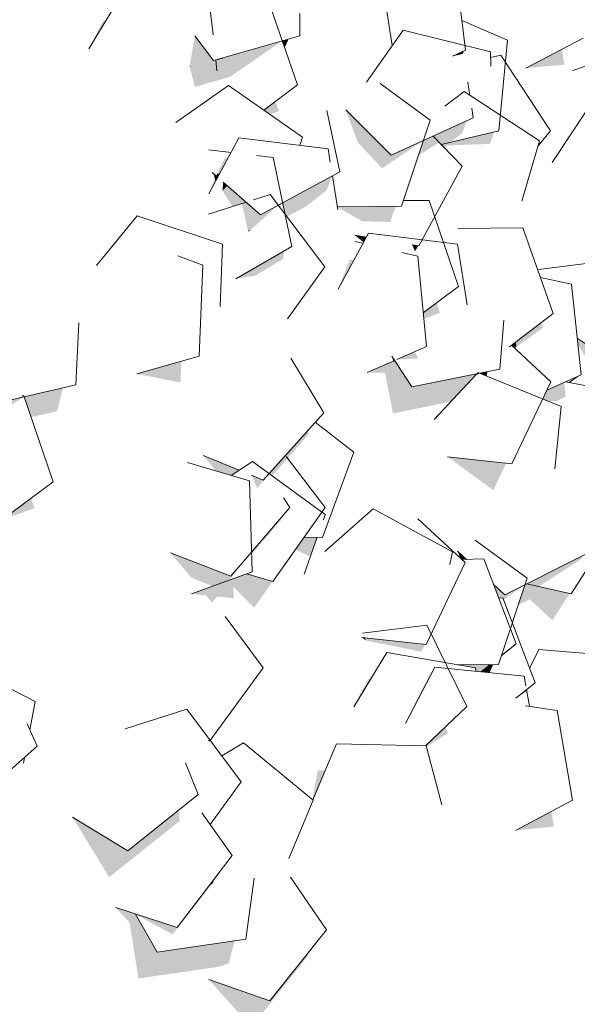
# Model space of a CAD drawing. Header units: millimetres. Extents: x 7522813 to 7573737, y -9734 to 10800.
# Tile 44 of 71: x 7541174 to 7541714, y 3302 to 4256. Entities that reach past the tile are written whole.
import ezdxf

# ---------------------------------------------------------------- set-up
doc = ezdxf.new("R2010")
doc.units = ezdxf.units.MM
doc.header["$MEASUREMENT"] = 0
doc.layers.add('Nowe_2025-10-27 Żywopłot', color=7, linetype='Continuous')
doc.layers.add('Nowe_280-A Dachy Powłoki', color=7, linetype='Continuous')
for name, color, linetype, lineweight, true_color in [('Nowe_2025-10-27 Żywopłot_Nr_pióra__81', 7, 'Continuous', 13, 0x6a6a6a), ('Nowe_2025-10-27 Żywopłot_Nr_pióra__82', 7, 'Continuous', 13, 0xaaaaaa), ('Nowe_280-A Dachy Powłoki_Nr_pióra__81', 7, 'Continuous', 13, 0x6a6a6a)]:
    doc.layers.add(name, color=color, linetype=linetype, lineweight=lineweight, true_color=true_color)

# ---------------------------------------------------------------- blocks, each defined once
blk = doc.blocks.new('ElemPrzekroju_77', base_point=(6982742.06, 0))
at = {"layer": 'Nowe_280-A Dachy Powłoki_Nr_pióra__81', "linetype": 'Continuous', "lineweight": 0, "true_color": 0x1a1a1a}
for points in [[(7541254.73, 4254.95), (7541240.89, 4227.6), (7541257.13, 4254.53)], [(7541339.98, 4210.57), (7541338.69, 4210.24), (7541343.71, 4190.75), (7541377.68, 4200.53), (7541371.49, 4218.45), (7541363.95, 4216.56), (7541365.06, 4206.26)], [(7541371.28, 4219.05), (7541363.9, 4216.93), (7541363.95, 4216.56), (7541371.49, 4218.45)], [(7541664.4, 4209.04), (7541701.93, 4212.34), (7541699.46, 4227.24)], [(7541338.54, 4210.82), (7541338.69, 4210.24), (7541339.98, 4210.57)], [(7541509.95, 4195.27), (7541524.02, 4215.23), (7541523.98, 4215.24)], [(7541421.89, 4176.93), (7541410.38, 4168.31), (7541416.43, 4164.11), (7541425.19, 4167.36)], [(7541506.8, 4151.65), (7541489.9, 4168.42), (7541501.82, 4136.75)], [(7541706.06, 4143.51), (7541690.06, 4117.43), (7541707.12, 4143.28)], [(7541357.1, 4087.03), (7541363.66, 4099.15), (7541362.13, 4106.42), (7541360.32, 4107.99), (7541362.96, 4101.92)], [(7541452.2, 4075.42), (7541428.94, 4078.26), (7541431.27, 4067.16), (7541432.91, 4065)], [(7541509.86, 4074.84), (7541481.68, 4074.67), (7541481.74, 4074.3), (7541506.12, 4060.59), (7541511.42, 4070.3)], [(7541509.93, 4045.28), (7541498.78, 4047.13), (7541507.2, 4040.25)], [(7541482.58, 3994.81), (7541497.86, 4023), (7541493.9, 4023.48)], [(7541397.89, 4013.14), (7541383.51, 4004.89), (7541401.97, 4007.74)], [(7541451.44, 3991.01), (7541433.49, 3966.06), (7541451.59, 3990.8)], [(7541578.02, 3981.42), (7541565.13, 3971.81), (7541565.68, 3966.04), (7541581.32, 3971.8)], [(7541650.6, 3940.34), (7541653.18, 3937.94), (7541655.38, 3938.8), (7541654.86, 3943.58)], [(7541287.42, 3912.59), (7541329.73, 3904.26), (7541330.61, 3924.92)], [(7541537.42, 3925.64), (7541510.73, 3914.01), (7541528.03, 3913.78), (7541535.78, 3874.39), (7541591.79, 3885.64), (7541616.89, 3912.62), (7541553.86, 3899.96)], [(7541619.62, 3913.16), (7541625.7, 3910.69), (7541627.09, 3913.62), (7541627.39, 3914.72)], [(7541178.16, 3890.46), (7541184.92, 3870.64), (7541210.17, 3876.49), (7541215.79, 3899.17)], [(7541680.82, 3888.23), (7541685.79, 3886.2), (7541693.95, 3886.25), (7541692.04, 3900.02), (7541684.87, 3896.78)], [(7541415.6, 3816.05), (7541418.59, 3813.87), (7541420.61, 3816.1), (7541432.19, 3832.46), (7541432.57, 3831.95), (7541434.37, 3836.88)], [(7541386.58, 3819.28), (7541351.87, 3833.58), (7541363.88, 3818.69), (7541378.99, 3814.21)], [(7541645.39, 3826.03), (7541588.58, 3832.3), (7541632.98, 3799.83)], [(7541184.88, 3792.18), (7541156.1, 3770.81), (7541188.19, 3782.48)], [(7541319.92, 3739.25), (7541339.92, 3715.38), (7541339.41, 3731.7)], [(7541606.99, 3732.73), (7541598.3, 3740.75), (7541600.98, 3734.18), (7541602.71, 3732.58)], [(7541393.82, 3718.78), (7541340.43, 3699.31), (7541354.57, 3697.91), (7541360.34, 3691.01), (7541365.36, 3696.83), (7541381.31, 3695.24), (7541380.96, 3706.33), (7541401.08, 3685.98), (7541432.82, 3730.79), (7541432.8, 3730.81), (7541419.16, 3711.55)], [(7541663.87, 3708.42), (7541657.26, 3688.63), (7541668.27, 3694.18), (7541690.37, 3673.76), (7541706.83, 3699.71), (7541665.62, 3709.3)], [(7541508.38, 3656.92), (7541505.49, 3657.24), (7541509.74, 3654.14)], [(7541599.23, 3630.74), (7541597.86, 3630.73), (7541599.33, 3630.47)], [(7541497.78, 3589.78), (7541514.08, 3616.64), (7541511.76, 3617.05)], [(7541391.72, 3602.79), (7541358.57, 3557.33), (7541358.86, 3556.95), (7541391.86, 3602.21)], [(7541548.32, 3575.22), (7541547.81, 3573.79), (7541548.43, 3574.98)], [(7541567.4, 3552.23), (7541567.95, 3552.22), (7541568.24, 3551.12), (7541589.1, 3564.53), (7541586.53, 3569.78), (7541585.9, 3569.84)], [(7541457.57, 3500.21), (7541458.07, 3499.8), (7541470.07, 3528.25), (7541462.84, 3528.39)], [(7541225.19, 3482.84), (7541260.54, 3424.67), (7541328.93, 3479.23), (7541328.31, 3489.88), (7541278.62, 3450.24)], [(7541358.53, 3475.79), (7541358.6, 3475.68), (7541370.53, 3491.74), (7541370.3, 3492.04)], [(7541654.39, 3470.16), (7541691.7, 3473.85), (7541689.16, 3488.53)], [(7541358.58, 3417.78), (7541360.2, 3418.01), (7541361.85, 3420.18), (7541361.51, 3421.62)], [(7541286.05, 3389.1), (7541266.92, 3395.28), (7541280.47, 3380.69), (7541289, 3326.63), (7541367.05, 3337.98), (7541379.64, 3353.76), (7541382.53, 3363.18), (7541307.08, 3352.2)], [(7541357.17, 3325.6), (7541398.41, 3279.5), (7541453.15, 3348.09), (7541452.64, 3350.38), (7541416.49, 3305.07)]]:
    blk.add_hatch(color=250, dxfattribs=at).paths.add_polyline_path(points)
blk = doc.blocks.new('ElemPrzekroju_349', base_point=(6982742.06, 0))
at = {"layer": 'Nowe_2025-10-27 Żywopłot_Nr_pióra__81', "linetype": 'Continuous', "lineweight": 0, "true_color": 0x1a1a1a}
for points in [[(7541361.79, 4216.32), (7541343.75, 4240.17), (7541338.54, 4210.82), (7541365.06, 4206.26), (7541363.9, 4216.93)], [(7541428.55, 4235.54), (7541371.28, 4219.05), (7541377.68, 4200.53)], [(7541428.55, 4235.54), (7541430.86, 4228.85), (7541434.58, 4237.27)], [(7541530.89, 4225.05), (7541523.98, 4215.24), (7541524.02, 4215.23), (7541530.93, 4225.04)], [(7541604.31, 4225.67), (7541593.35, 4220.48), (7541603.61, 4222.9)], [(7541506.8, 4151.65), (7541501.82, 4136.75), (7541525.15, 4111.88), (7541565.26, 4138.81), (7541534.12, 4124.56)], [(7541607.4, 4158.09), (7541574.78, 4143.16), (7541581.63, 4136.05), (7541602.75, 4145.91)], [(7541565.26, 4138.81), (7541560.41, 4124.29), (7541580.71, 4137), (7541574.78, 4143.16)], [(7541581.63, 4136.05), (7541582.55, 4135.09), (7541590.81, 4137.02), (7541602.72, 4145.68), (7541602.75, 4145.91)], [(7541582.55, 4135.09), (7541585.82, 4131.71), (7541588.77, 4134.13), (7541629.6, 4135.55), (7541633.88, 4147.06)], [(7541372.35, 4121.32), (7541365.41, 4107.02), (7541367.43, 4106.12), (7541376.49, 4122.85)], [(7541365.84, 4103.18), (7541362.13, 4106.42), (7541363.66, 4099.15)], [(7541365.41, 4107.02), (7541364.61, 4104.25), (7541365.84, 4103.18), (7541367.43, 4106.12)], [(7541476.46, 4104.34), (7541428.86, 4078.61), (7541428.93, 4078.26), (7541452.2, 4075.42), (7541471.54, 4090.69)], [(7541371.1, 4098.58), (7541370.46, 4090.03), (7541375.23, 4094.97)], [(7541375.23, 4094.97), (7541370.46, 4090.03), (7541380.21, 4074.77), (7541393.52, 4079)], [(7541393.52, 4079), (7541389.27, 4077.65), (7541395.2, 4051.32), (7541398.12, 4052.6), (7541424.43, 4076.21), (7541407.3, 4066.96)], [(7541424.43, 4076.21), (7541425.05, 4075.39), (7541428.86, 4078.61)], [(7541506.12, 4060.59), (7541533.23, 4059.88), (7541535.76, 4068.31), (7541511.42, 4070.3)], [(7541538.81, 4075.02), (7541509.86, 4074.84), (7541511.42, 4070.3), (7541535.76, 4068.31)], [(7541398.12, 4052.6), (7541395.2, 4051.32), (7541395.7, 4050.54)], [(7541560.36, 4036.87), (7541554.35, 4037.87), (7541557, 4031.46)], [(7541397.89, 4013.14), (7541401.97, 4007.74), (7541429.49, 4024.27), (7541429.79, 4031.44)], [(7541654.86, 3943.58), (7541655.38, 3938.8), (7541681.61, 3957.76), (7541679.16, 3962.12)], [(7541714.41, 3947.27), (7541715.12, 3940.68), (7541728.15, 3919.85), (7541741.32, 3929.25)], [(7541539.42, 3926.51), (7541560.12, 3927.59), (7541556.98, 3934.16)], [(7541648.83, 3938.99), (7541650.8, 3940.15), (7541650.6, 3940.34)], [(7541537.42, 3925.64), (7541534.7, 3929.89), (7541535.97, 3925.01)], [(7541616.89, 3912.62), (7541615.27, 3910.87), (7541619.62, 3913.16)], [(7541627.09, 3913.62), (7541625.7, 3910.69), (7541626.37, 3910.41)], [(7541692.04, 3900.02), (7541693.95, 3886.25), (7541703.09, 3890.42), (7541701.79, 3904.43)], [(7541434.37, 3836.88), (7541432.57, 3831.95), (7541433.58, 3830.64), (7541454.32, 3854.69), (7541452.98, 3857.53)], [(7541420.61, 3816.1), (7541433.56, 3830.67), (7541432.19, 3832.46)], [(7541398.6, 3814.33), (7541404.25, 3801.74), (7541415.6, 3816.05), (7541409.87, 3809.69)], [(7541398.86, 3737.82), (7541427.21, 3771.01), (7541426.44, 3772.28), (7541398.78, 3740.19)], [(7541432.8, 3730.81), (7541432.82, 3730.79), (7541441.03, 3742.41), (7541454.69, 3735.99), (7541458, 3742.22), (7541462.25, 3754.23), (7541449.57, 3754.49)], [(7541378.42, 3716.58), (7541339.41, 3731.7), (7541339.92, 3715.38), (7541360.82, 3706.75), (7541376.39, 3712.43), (7541398.78, 3740.19)], [(7541665.62, 3709.3), (7541677.08, 3706.64), (7541719.21, 3733.71), (7541719.01, 3736.2)], [(7541633.21, 3708.52), (7541638.25, 3695.31), (7541642.11, 3695.44), (7541642.81, 3693.59), (7541663.87, 3708.42), (7541644.1, 3698.47)], [(7541508.38, 3656.92), (7541509.74, 3654.14), (7541563.02, 3643.34), (7541567.06, 3650.45)], [(7541640.93, 3639.71), (7541640.38, 3638.07), (7541653.19, 3648.29), (7541652.84, 3649.21)], [(7541599.23, 3630.74), (7541599.33, 3630.47), (7541615.63, 3627.62), (7541615.97, 3624.39), (7541621.06, 3623.86), (7541629.92, 3630.93)], [(7541621.06, 3623.86), (7541629.29, 3623.01), (7541632.94, 3630.95), (7541629.92, 3630.93)], [(7541572.56, 3623.34), (7541560.87, 3600.97), (7541563.86, 3604.7), (7541573.51, 3623.3)], [(7541548.32, 3575.22), (7541548.43, 3574.98), (7541563.86, 3604.7), (7541560.87, 3600.97)], [(7541665.1, 3606.49), (7541654.69, 3598.18), (7541665.31, 3605.33)], [(7541586.56, 3570.47), (7541585.9, 3569.84), (7541586.53, 3569.78)], [(7541358.21, 3556.84), (7541356.62, 3557.32), (7541357.86, 3556.34), (7541358.57, 3557.33)], [(7541326.67, 3375.98), (7541286.05, 3389.1), (7541286.21, 3388.81), (7541322, 3369.37), (7541360.2, 3418.01), (7541358.58, 3417.78)], [(7541367.05, 3337.98), (7541376.83, 3341.52), (7541379.64, 3353.76)]]:
    blk.add_hatch(color=250, dxfattribs=at).paths.add_polyline_path(points)
at = {"layer": 'Nowe_2025-10-27 Żywopłot_Nr_pióra__82', "color": 253, "linetype": 'Continuous', "lineweight": 13, "true_color": 0xaaaaaa}
for p, q in [((7541606.19, 4226.56), (7541595.1, 4314.04)), ((7541272.81, 4280.52), (7541240.89, 4227.6)), ((7541443.27, 4192.93), (7541414.5, 4276.18)), ((7541535.05, 4230.87), (7541528.59, 4272.52)), ((7541361.29, 4241.12), (7541358.64, 4265.77)), ((7541445.53, 4240.43), (7541445.53, 4262.04)), ((7541646.66, 4235.95), (7541602.58, 4255.07)), ((7541343.75, 4240.17), (7541361.79, 4216.32)), ((7541361.79, 4216.32), (7541445.53, 4240.43)), ((7541545.64, 4245.91), (7541509.95, 4195.27)), ((7541630.16, 4224.78), (7541545.64, 4245.91)), ((7541664.4, 4209.04), (7541720.01, 4237.92)), ((7541638.5, 4148.14), (7541646.66, 4235.95)), ((7541593.35, 4220.48), (7541606.19, 4226.56)), ((7541630.63, 4211.02), (7541630.16, 4224.78)), ((7541640.2, 4221.67), (7541630.35, 4219.22)), ((7541688.36, 4148.19), (7541640.2, 4221.67)), ((7541769.53, 4226.91), (7541710.07, 4206.77)), ((7541365.06, 4206.26), (7541363.9, 4216.93)), ((7541376.33, 4192.01), (7541325.11, 4156.16)), ((7541448.09, 4142.07), (7541376.33, 4192.01)), ((7541410.38, 4168.31), (7541443.27, 4192.93)), ((7541571.87, 4158.6), (7541523.35, 4194.15)), ((7541610.3, 4182.51), (7541608.4, 4195.48)), ((7541604.61, 4186.21), (7541585.85, 4172.23)), ((7541677.87, 4138.57), (7541604.61, 4186.21)), ((7541484.11, 4108.47), (7541471.45, 4168.05)), ((7541489.9, 4168.42), (7541534.12, 4124.56)), ((7541613.46, 4160.86), (7541612.07, 4170.33)), ((7541724.14, 4169.08), (7541690.06, 4117.43)), ((7541534.12, 4124.56), (7541613.46, 4160.86)), ((7541543.96, 4075.05), (7541571.87, 4158.6)), ((7541445.46, 4134.08), (7541448.09, 4142.07)), ((7541602.88, 4114), (7541574.78, 4143.16)), ((7541582.55, 4135.09), (7541638.5, 4148.14)), ((7541676.43, 4133.69), (7541688.36, 4148.19)), ((7541386.46, 4141.28), (7541357.1, 4087.03)), ((7541472.89, 4130.73), (7541386.46, 4141.28)), ((7541660.51, 4079.95), (7541677.87, 4138.57)), ((7541378.81, 4127.14), (7541357.23, 4129.68)), ((7541419.66, 4122.31), (7541403.49, 4124.22)), ((7541474.9, 4117.92), (7541472.89, 4130.73)), ((7541437.82, 4036.05), (7541419.66, 4122.31)), ((7541560.77, 4036.8), (7541602.88, 4114)), ((7541360.33, 4107.99), (7541365.84, 4103.18)), ((7541407.3, 4066.96), (7541484.11, 4108.47)), ((7541482.14, 4071.77), (7541476.99, 4104.62)), ((7541371.1, 4098.58), (7541407.3, 4066.96)), ((7541416.73, 4086.39), (7541400.59, 4081.25)), ((7541469.67, 4016.37), (7541416.73, 4086.39)), ((7541393.52, 4079), (7541356.9, 4067.35)), ((7541570.78, 4080.66), (7541545.82, 4080.6)), ((7541599.4, 3997.37), (7541570.78, 4080.66)), ((7541287.81, 4065.73), (7541248.47, 4017.69)), ((7541370.53, 4038.24), (7541287.81, 4065.73)), ((7541481.68, 4074.67), (7541543.96, 4075.05)), ((7541511.98, 4049.05), (7541482.58, 3994.81)), ((7541498.78, 4047.13), (7541509.93, 4045.28)), ((7541598.4, 4038.47), (7541511.98, 4049.05)), ((7541661.61, 4054.23), (7541598.74, 4053.41)), ((7541691.16, 3971.27), (7541661.61, 4054.23)), ((7541368.14, 3977.93), (7541370.53, 4038.24)), ((7541506.64, 4039.2), (7541498.72, 4041.03)), ((7541554.35, 4037.87), (7541560.77, 4036.8)), ((7541607.61, 3979.5), (7541598.4, 4038.47)), ((7541383.51, 4004.89), (7541437.82, 4036.05)), ((7541559.93, 4026.85), (7541544.44, 4030.44)), ((7541351.55, 4017.95), (7541327.03, 4027.18)), ((7541347.81, 3929.83), (7541351.55, 4017.95)), ((7541568.23, 3939.06), (7541559.93, 4026.85)), ((7541739.6, 4021.62), (7541677.24, 4013.7)), ((7541433.49, 3966.06), (7541469.67, 4016.37)), ((7541708.73, 3999.53), (7541678.77, 4006.05)), ((7541718.25, 3911.86), (7541708.73, 3999.53)), ((7541565.13, 3971.81), (7541599.4, 3997.37)), ((7541648.83, 3938.99), (7541691.16, 3971.27)), ((7541639.25, 3917.11), (7541643.08, 3964.78)), ((7541714.41, 3947.27), (7541741.32, 3929.25)), ((7541539.42, 3926.51), (7541568.23, 3939.06)), ((7541688.72, 3904.92), (7541650.6, 3940.34)), ((7541287.42, 3912.59), (7541347.81, 3929.83)), ((7541468.56, 3874.83), (7541436.77, 3927.82)), ((7541510.73, 3914.01), (7541537.42, 3925.64)), ((7541534.7, 3929.89), (7541553.86, 3899.96)), ((7541553.86, 3899.96), (7541639.25, 3917.11)), ((7541618.01, 3913.82), (7541617.58, 3913.35)), ((7541698.78, 3880.91), (7541618.01, 3913.82)), ((7541616.89, 3912.62), (7541575.64, 3868.27)), ((7541651.06, 3825.4), (7541688.72, 3904.92)), ((7541684.87, 3896.78), (7541718.25, 3911.86)), ((7541752.8, 3895.7), (7541703.09, 3905.01)), ((7541714.71, 3910.26), (7541706.47, 3904.38)), ((7541409.87, 3809.69), (7541468.56, 3874.83)), ((7541692.49, 3820.66), (7541698.78, 3880.91)), ((7541497.69, 3836.85), (7541460.38, 3865.75)), ((7541467.51, 3754.12), (7541497.69, 3836.85)), ((7541351.87, 3833.58), (7541386.58, 3819.28)), ((7541399.42, 3827.86), (7541378.99, 3814.21)), ((7541470.06, 3776.31), (7541399.42, 3827.86)), ((7541469.91, 3783.21), (7541432.19, 3832.46)), ((7541588.58, 3832.3), (7541651.06, 3825.4)), ((7541396.62, 3808.97), (7541336.43, 3826.85)), ((7541399.39, 3720.81), (7541396.62, 3808.97)), ((7541398.6, 3814.33), (7541409.87, 3809.69)), ((7541435.69, 3783.01), (7541429.7, 3792.53)), ((7541378.42, 3716.58), (7541435.69, 3783.01)), ((7541419.16, 3711.55), (7541469.91, 3783.21)), ((7541516.65, 3781.71), (7541469.72, 3740.63)), ((7541593.51, 3740.29), (7541516.65, 3781.71)), ((7541468.29, 3771.31), (7541470.06, 3776.31)), ((7541605.61, 3729.88), (7541559.94, 3772.3)), ((7541708.45, 3699.33), (7541755.51, 3773.54)), ((7541449.57, 3754.49), (7541467.51, 3754.12)), ((7541449.62, 3718.53), (7541462.25, 3754.23)), ((7541665.91, 3714.53), (7541615.49, 3751.46)), ((7541319.92, 3739.25), (7541378.42, 3716.58)), ((7541590.87, 3727.82), (7541593.51, 3740.29)), ((7541598.3, 3740.75), (7541606.99, 3732.73)), ((7541623.74, 3733.32), (7541602.71, 3732.58)), ((7541655.15, 3651.06), (7541623.74, 3733.32)), ((7541644.1, 3698.47), (7541722.05, 3737.73)), ((7541567.97, 3650.35), (7541605.61, 3729.88)), ((7541340.43, 3699.31), (7541399.39, 3720.81)), ((7541393.82, 3718.78), (7541419.16, 3711.55)), ((7541638.02, 3630.98), (7541665.91, 3714.53)), ((7541633.21, 3708.52), (7541644.1, 3698.47)), ((7541665.62, 3709.3), (7541708.45, 3699.33)), ((7541642.11, 3695.44), (7541638.25, 3695.31)), ((7541673.48, 3613.16), (7541642.11, 3695.44)), ((7541409.94, 3627.78), (7541372.9, 3677.51)), ((7541568.54, 3669.13), (7541506.15, 3661.48)), ((7541607.18, 3590.1), (7541568.54, 3669.13)), ((7541505.49, 3657.24), (7541567.97, 3650.35)), ((7541640.93, 3639.71), (7541655.15, 3651.06)), ((7541529.84, 3642.62), (7541497.78, 3589.78)), ((7541615.63, 3627.62), (7541529.84, 3642.62)), ((7541677.18, 3645.38), (7541668.15, 3627.13)), ((7541763.94, 3638.15), (7541677.18, 3645.38)), ((7541358.21, 3556.84), (7541409.94, 3627.78)), ((7541576.22, 3628.51), (7541547.81, 3573.79)), ((7541662.82, 3619.53), (7541576.22, 3628.51)), ((7541597.86, 3630.73), (7541638.02, 3630.98)), ((7541615.97, 3624.39), (7541615.63, 3627.62)), ((7541621.06, 3623.86), (7541629.92, 3630.93)), ((7541664.46, 3610.16), (7541662.82, 3619.53)), ((7541654.69, 3598.18), (7541673.48, 3613.16)), ((7541667.92, 3590.41), (7541665.1, 3606.49)), ((7541567.4, 3552.23), (7541607.18, 3590.1)), ((7541694.73, 3586.29), (7541664.14, 3591)), ((7541335.92, 3587.52), (7541276.02, 3568.69)), ((7541388.61, 3517.31), (7541335.92, 3587.52)), ((7541709.79, 3499.42), (7541694.73, 3586.29)), ((7541356.62, 3557.32), (7541358.21, 3556.84)), ((7541390.8, 3555.02), (7541369.69, 3542.52)), ((7541458.44, 3499.5), (7541390.8, 3555.02)), ((7541480.92, 3553.97), (7541458.07, 3499.8)), ((7541567.95, 3552.22), (7541480.92, 3553.97)), ((7541582.95, 3494.83), (7541567.95, 3552.22)), ((7541347.01, 3504.8), (7541334.6, 3535.73)), ((7541358.53, 3475.79), (7541388.61, 3517.31)), ((7541278.62, 3450.24), (7541347.01, 3504.8)), ((7541434.78, 3442.8), (7541458.44, 3499.5)), ((7541654.39, 3470.16), (7541709.79, 3499.42)), ((7541379.93, 3445.75), (7541350.4, 3487.2)), ((7541225.19, 3482.84), (7541278.62, 3450.24)), ((7541326.67, 3375.98), (7541379.93, 3445.75)), ((7541393.25, 3364.74), (7541401.17, 3423.97)), ((7541471.23, 3373.66), (7541436.36, 3424.83)), ((7541266.92, 3395.28), (7541326.67, 3375.98)), ((7541286.05, 3389.1), (7541307.08, 3352.2)), ((7541416.49, 3305.07), (7541471.23, 3373.66)), ((7541307.08, 3352.2), (7541393.25, 3364.74)), ((7541357.17, 3325.6), (7541416.49, 3305.07))]:
    blk.add_line(p, q, dxfattribs=at)
blk = doc.blocks.new('ElemPrzekroju_350', base_point=(6982742.06, 0))
at = {"layer": 'Nowe_2025-10-27 Żywopłot_Nr_pióra__81', "linetype": 'Continuous', "lineweight": 0, "true_color": 0x1a1a1a}
blk.add_hatch(color=250, dxfattribs=at).paths.add_polyline_path([(7541137.26, 3891.41), (7541119.46, 3891.41), (7541122.48, 3870.41), (7541130.79, 3859.82), (7541178.16, 3890.46), (7541143.39, 3882.41)])
at = {"layer": 'Nowe_2025-10-27 Żywopłot_Nr_pióra__82', "color": 253, "linetype": 'Continuous', "lineweight": 13, "true_color": 0xaaaaaa}
for p, q in [((7541228.26, 3902.06), (7541231.34, 3962.03)), ((7541143.39, 3882.41), (7541228.26, 3902.06)), ((7541177.83, 3891.42), (7541176.38, 3891.42)), ((7541206.27, 3808.05), (7541177.83, 3891.42)), ((7541156.1, 3770.81), (7541206.27, 3808.05)), ((7541188.89, 3594.93), (7541111.18, 3634.69)), ((7541183.69, 3567.57), (7541188.89, 3594.93)), ((7541190.96, 3551.69), (7541181, 3573.45)), ((7541125.29, 3493.79), (7541190.96, 3551.69)), ((7541177.54, 3535.16), (7541178.61, 3540.8))]:
    blk.add_line(p, q, dxfattribs=at)

msp = doc.modelspace()

# ---------------------------------------------------------------- block references
at = {"layer": 'Nowe_2025-10-27 Żywopłot', "lineweight": 0}
for name in ['ElemPrzekroju_349', 'ElemPrzekroju_350']:
    msp.add_blockref(name, (6982742.06, 0), dxfattribs=at)
at = {"layer": 'Nowe_280-A Dachy Powłoki', "lineweight": 0}
msp.add_blockref('ElemPrzekroju_77', (6982742.06, 0), dxfattribs=at)

doc.saveas('drawing.dxf')
